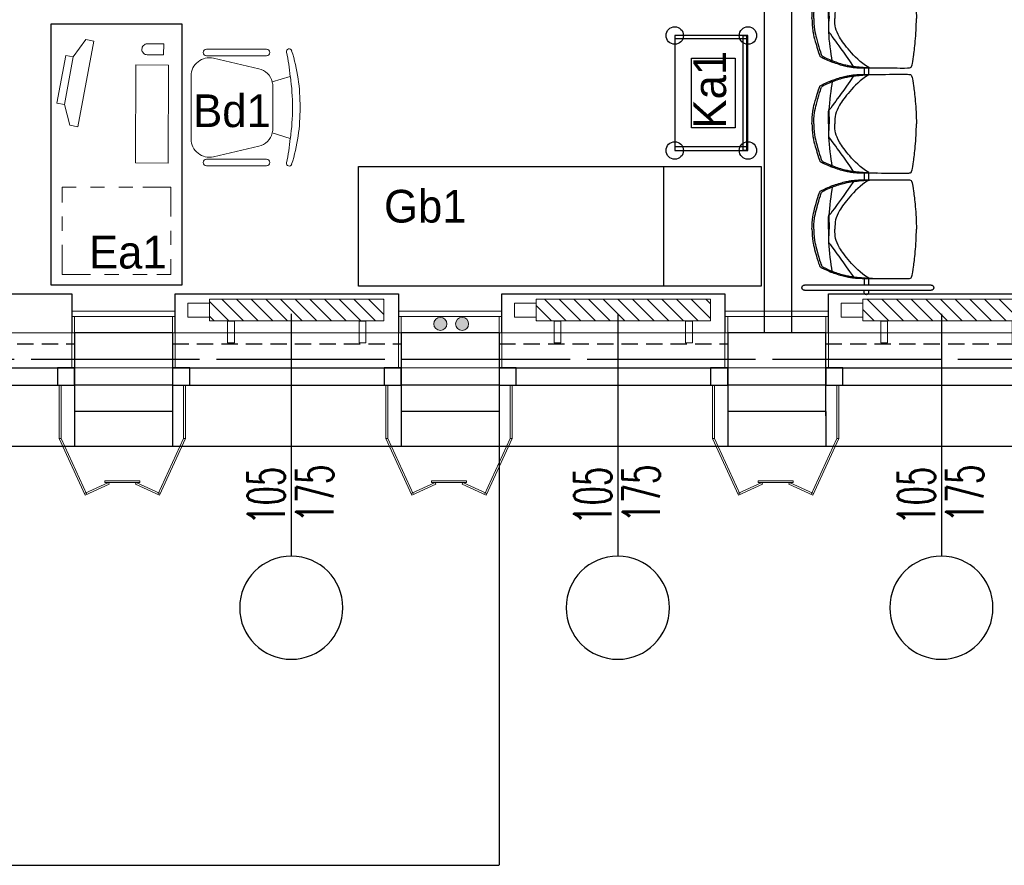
# Model space of a CAD drawing. Header units: millimetres. Extents: x 14495 to 271441, y -21035 to 2232.
# Tile 7 of 227: x 83652 to 84104, y -6971 to -6582. Entities that reach past the tile are written whole.
import ezdxf
from ezdxf.enums import TextEntityAlignment as Align

# ---------------------------------------------------------------- set-up
doc = ezdxf.new("R2010")
doc.units = ezdxf.units.MM
for name, pattern in [('0921-X-AR-20-00-FA$0$DASHED2', [0.375, 0.25, -0.125]), ('DASHDOT', [1, 0.5, -0.25, 0, -0.25]), ('HIDDENX2', [0.75, 0.5, -0.25])]:
    doc.linetypes.add(name, pattern=pattern)
for name, color, linetype in [('-- TECH  SYMBOLE', 1, 'Continuous'), ('-- TECH WYPOSAŻENIE', 2, 'Continuous'), ('72_EGR_BASE_PRIMITIVE', 17, 'Continuous'), ('_1_cienkie', 251, 'Continuous'), ('_A_widok', 1, 'Continuous'), ('a-bloki-drzwi', 52, 'Continuous'), ('a-cienka', 8, 'Continuous'), ('A_bloki-drzwi', 1, 'Continuous'), ('A_BLOKI_KÓŁKO', 1, 'Continuous'), ('A_BLOKI_OPIS', 1, 'Continuous'), ('a_cienka', 8, 'Continuous'), ('A_grzejniki', 34, 'Continuous'), ('A_L przerywana', 251, 'HIDDENX2'), ('A_Lwidok', 1, 'Continuous'), ('A_okładzina HPL', 37, 'Continuous'), ('A_OSIE', 252, 'DASHDOT'), ('A_PROJEKTOWANE', 3, 'Continuous'), ('A_SC_DZIAlOWE', 4, 'Continuous'), ('SH215', 17, 'Continuous'), ('TECH Sprzęt', 1, 'Continuous')]:
    doc.layers.add(name, color=color, linetype=linetype)
for name, color, linetype, lineweight in [('0-c.o.-grzejniki', 34, 'Continuous', 9), ('A_L_CIENKA', 251, 'Continuous', 5), ('A_obudowy G-K', 31, 'Continuous', 0), ('SAN_Przewody powrotne CO na rzucie', 180, 'Continuous', 40), ('SAN_Przewody zasilające CO na rzucie', 20, 'Continuous', 40), ('TECH Sprzęt symbole', 1, 'Continuous', 30), ('TECH Wyp-meble', 1, 'Continuous', 15)]:
    doc.layers.add(name, color=color, linetype=linetype, lineweight=lineweight)
doc.styles.add('cg', font='GOTHIC.TTF')
doc.styles.add('ROMANS', font='romans', dxfattribs={"width": 0.6})

# ---------------------------------------------------------------- blocks, each defined once
blk = doc.blocks.new('fghsdx')
at = {"lineweight": 0}
for p, q in [((-37.08, -19.4), (-25.08, 6.6)), ((-36.19, -19.4), (-24.35, 6.26)), ((-14.42, 0.8), (-25.41, 5.87)), ((-14.08, 1.53), (-25.08, 6.6)), ((-2.07, 1.53), (8.92, 6.6)), ((-1.73, 0.8), (9.26, 5.87)), ((20.04, -19.4), (8.2, 6.26)), ((20.92, -19.4), (8.92, 6.6)), ((-16.15, 0.8), (0, 0.8)), ((-16.15, 0.8), (-16.15, 0)), ((-16.15, 0), (0, 0)), ((-14.42, 0.8), (-14.08, 1.53)), ((-1.73, 0.8), (-2.07, 1.53)), ((0, 0.8), (0, 0)), ((-37.08, -19.4), (-36.19, -19.4)), ((20.92, -19.4), (20.04, -19.4))]:
    blk.add_line(p, q, dxfattribs=at)
blk = doc.blocks.new('mjkk')
at = {"layer": '0-c.o.-grzejniki'}
h = blk.add_hatch(dxfattribs=at)
h.set_pattern_fill('ANSI31', color=256, scale=1.5, angle=-90.0161, style=0)
h.set_pattern_definition([(-135.016127, (-172292.014, 132455.0023), (-3.36664804, 3.36854379), [])])
h.paths.add_polyline_path([(-9.98, -80), (-0.01, -80), (0, 0), (-9.98, 0)])
blk.add_lwpolyline([(-9.98, -80), (-9.98, 0), (0, 0), (-0.01, -80)], close=True, dxfattribs=at)
at = {"layer": '0-c.o.-grzejniki', "ltscale": 2}
for points in [[(10.03, -11.37), (10.03, -8.26), (0.02, -8.26), (0.02, -11.37)], [(10.03, -68.63), (10.03, -71.74), (0.02, -71.74), (0.02, -68.63)], [(-1.75, -80), (-1.75, -90), (-8.23, -90), (-8.23, -80)]]:
    blk.add_lwpolyline(points, close=True, dxfattribs=at)
blk = doc.blocks.new('HJTS')
at = {"color": 8}
blk.add_line((0, 0), (0, 111.34), dxfattribs=at)
at = {"layer": 'A_BLOKI_KÓŁKO', "ltscale": 0.04}
blk.add_circle((0, 135.04), 23.7, dxfattribs=at)
at = {"layer": 'A_BLOKI_OPIS', "style": 'ROMANS'}
for tag, height, width, p in [('O', 20.59, 0.5, (-0.05, 135.67)), ('100', 17.16, 0.6, (-11.49, 86.54)), ('200', 17.16, 0.6, (10.76, 86.54))]:
    blk.add_attdef(tag, text='', height=height, rotation=90, dxfattribs=dict(at, width=width)).set_placement(p, align=Align.MIDDLE)
blk = doc.blocks.new('d1039871-077a-4450-9833-af22de1d2fff')
at = {"layer": '72_EGR_BASE_PRIMITIVE', "color": 2, "lineweight": -3, "extrusion": (9.8583e-15, 1.33565e-17, -1)}
for p, q in [((3105.59, -3098.3), (3105.6, -3097.04)), ((3107.59, -3097.04), (3107.59, -3098.25))]:
    blk.add_line(p, q, dxfattribs=at)
at = {"layer": '72_EGR_BASE_PRIMITIVE', "color": 2, "lineweight": -3, "extrusion": (0, 0, -1)}
for p, q in [((3135.01, -3098.25), (3076.79, -3098.25)), ((3076.79, -3100.63), (3135.01, -3100.63)), ((3135.01, -3299.26), (3076.79, -3299.26)), ((3076.79, -3301.64), (3135.01, -3301.64))]:
    blk.add_line(p, q, dxfattribs=at)
at = {"layer": '72_EGR_BASE_PRIMITIVE', "color": 2, "lineweight": -3}
for p, q in [((3105.59, -3102.84), (3105.59, -3100.63)), ((3107.59, -3102.84), (3107.59, -3100.63)), ((3105.57, -3103.68), (3105.59, -3102.84)), ((3107.61, -3103.69), (3107.59, -3102.84)), ((3105.57, -3152.16), (3105.59, -3151.29)), ((3105.59, -3151.29), (3105.59, -3149)), ((3107.59, -3151.29), (3107.59, -3149)), ((3107.61, -3152.17), (3107.59, -3151.29)), ((3105.57, -3200.4), (3105.59, -3199.57)), ((3105.59, -3199.57), (3105.59, -3197.4)), ((3107.59, -3199.57), (3107.59, -3197.4)), ((3107.61, -3200.41), (3107.59, -3199.57)), ((3105.59, -3248.17), (3105.59, -3245.7)), ((3107.59, -3248.17), (3107.59, -3245.7)), ((3105.57, -3249.1), (3105.59, -3248.17)), ((3107.61, -3249.12), (3107.59, -3248.17)), ((3105.59, -3297.92), (3105.59, -3294.46)), ((3107.59, -3297.92), (3107.59, -3294.46)), ((3105.57, -3299.24), (3105.59, -3297.92)), ((3107.61, -3299.25), (3107.59, -3297.92))]:
    blk.add_line(p, q, dxfattribs=at)
at = {"layer": '72_EGR_BASE_PRIMITIVE', "color": 2, "lineweight": -3, "extrusion": (-9.8583e-15, -1.33565e-17, -1)}
for p, q in [((3105.6, -3302.67), (3105.59, -3301.46)), ((3107.59, -3301.41), (3107.59, -3302.67))]:
    blk.add_line(p, q, dxfattribs=at)
at = {"layer": '72_EGR_BASE_PRIMITIVE', "color": 2, "lineweight": -3, "extrusion": (9.8583e-15, 1.33565e-17, -1)}
blk.add_arc((-3106.59, -3097.19), 1.01, 8.8736, 171.1264, dxfattribs=at)
at = {"layer": '72_EGR_BASE_PRIMITIVE', "color": 2, "lineweight": -3, "extrusion": (0, 0, -1)}
for centre, start, end in [((-3076.79, -3099.44), 270, 90), ((-3135.01, -3099.44), 90, 270), ((-3076.79, -3300.45), 270, 90), ((-3135.01, -3300.45), 90, 270)]:
    blk.add_arc(centre, 1.19, start, end, dxfattribs=at)
at = {"layer": '72_EGR_BASE_PRIMITIVE', "color": 2, "lineweight": -3, "extrusion": (-9.8583e-15, -1.33565e-17, -1)}
blk.add_arc((-3106.59, -3302.51), 1.01, 188.8736, 351.1264, dxfattribs=at)
at = {"layer": 'SH215', "color": 2, "lineweight": -3}
for p, q in [((3112.79, -3103.98), (3112.42, -3104.42)), ((3123.12, -3106.72), (3122.32, -3107.01)), ((3123.12, -3145.94), (3122.32, -3145.65)), ((3112.79, -3148.68), (3112.42, -3148.24)), ((3112.79, -3152.41), (3112.42, -3152.85)), ((3123.12, -3155.16), (3122.32, -3155.44)), ((3123.12, -3194.37), (3122.32, -3194.08)), ((3112.79, -3197.11), (3112.42, -3196.67)), ((3112.79, -3200.66), (3112.42, -3201.1)), ((3123.12, -3203.41), (3122.32, -3203.69)), ((3112.79, -3245.36), (3112.42, -3244.92)), ((3123.12, -3242.62), (3122.32, -3242.33)), ((3112.79, -3249.43), (3112.42, -3249.87)), ((3123.12, -3252.17), (3122.32, -3252.46)), ((3123.12, -3291.38), (3122.32, -3291.1)), ((3112.79, -3294.13), (3112.42, -3293.69))]:
    blk.add_line(p, q, dxfattribs=at)
for points, knots in [([(3131.56, -3126.33), (3131.54, -3122.95), (3131.06, -3119.62), (3130.26, -3116.5), (3128.26, -3109.76), (3127.87, -3109.07), (3127.63, -3108.85), (3126.96, -3108.42), (3123.21, -3106.74), (3122.55, -3106.51), (3119.12, -3105.32), (3116.59, -3104.63), (3114.08, -3104.16), (3112.76, -3103.96), (3110.33, -3103.73), (3107.32, -3103.69), (3088.15, -3103.64), (3086.61, -3103.67), (3086.03, -3103.92), (3085.69, -3104.56), (3084.92, -3108.54), (3084.12, -3115.02), (3083.63, -3122.88), (3083.62, -3126.33)], [0, 0, 0, 0, 1, 2, 3, 4, 5, 6, 7, 8, 9, 10, 11, 12, 13, 14, 15, 16, 17, 18, 19, 20, 20.976413, 20.976413, 20.976413, 20.976413]), ([(3130.72, -3126.33), (3130.71, -3123.22), (3130.22, -3119.89), (3129.42, -3116.77), (3127.43, -3110.03), (3127.03, -3109.34), (3126.79, -3109.12), (3126.12, -3108.69), (3122.37, -3107.01), (3121.72, -3106.78), (3118.28, -3105.59), (3115.9, -3105.01), (3113.9, -3104.61), (3112.41, -3104.41), (3109.56, -3104.08), (3106.95, -3103.89), (3102.15, -3103.68)], [0.000543, 0.000543, 0.000543, 0.000543, 1, 2, 3, 4, 5, 6, 7, 8, 9, 10, 11, 12, 13, 13.718223, 13.718223, 13.718223, 13.718223]), ([(3105.52, -3103.84), (3109.46, -3106.28), (3114.82, -3111.85), (3119.39, -3118.19), (3120.9, -3122.03), (3121.07, -3124.67), (3121.07, -3126.1), (3121.07, -3126.18), (3121.07, -3126.25), (3121.07, -3126.33)], [0.009268, 0.009268, 0.009268, 0.009268, 1, 2, 3, 4, 4, 4, 4.05202, 4.05202, 4.05202, 4.05202]), ([(3112.42, -3104.42), (3117.4, -3111.56), (3121.95, -3117.71), (3123.47, -3119.9), (3123.77, -3120.08)], [0, 0, 0, 0, 1, 1.953119, 1.953119, 1.953119, 1.953119]), ([(3123.94, -3126.33), (3123.94, -3126.31), (3123.94, -3126.28), (3123.94, -3126.26), (3123.94, -3122.34), (3123.92, -3120.85), (3123.88, -3120.16), (3123.84, -3120.01), (3123.82, -3119.98), (3123.79, -3119.97), (3123.77, -3119.99), (3123.77, -3120.14), (3123.74, -3122.54), (3123.74, -3126.26), (3123.74, -3126.28), (3123.74, -3126.31), (3123.74, -3126.33)], [-0.006067, -0.006067, -0.006067, -0.006067, 0, 0, 0, 1, 2, 3, 4, 5, 6, 7, 8, 8, 8, 8.006309, 8.006309, 8.006309, 8.006309]), ([(3131.56, -3126.33), (3131.54, -3129.71), (3131.06, -3133.04), (3130.26, -3136.16), (3128.26, -3142.9), (3127.87, -3143.59), (3127.63, -3143.81), (3126.96, -3144.24), (3123.21, -3145.92), (3122.55, -3146.15), (3119.12, -3147.34), (3116.59, -3148.03), (3114.08, -3148.5), (3112.76, -3148.7), (3110.33, -3148.93), (3107.32, -3148.97), (3088.15, -3149.02), (3086.61, -3148.99), (3086.03, -3148.74), (3085.69, -3148.1), (3084.92, -3144.12), (3084.12, -3137.64), (3083.63, -3129.78), (3083.62, -3126.33)], [0, 0, 0, 0, 1, 2, 3, 4, 5, 6, 7, 8, 9, 10, 11, 12, 13, 14, 15, 16, 17, 18, 19, 20, 20.976413, 20.976413, 20.976413, 20.976413]), ([(3130.72, -3126.33), (3130.71, -3129.44), (3130.22, -3132.77), (3129.42, -3135.89), (3127.43, -3142.63), (3127.03, -3143.32), (3126.79, -3143.54), (3126.12, -3143.97), (3122.37, -3145.65), (3121.72, -3145.88), (3118.28, -3147.07), (3115.9, -3147.65), (3113.9, -3148.05), (3112.41, -3148.25), (3109.56, -3148.58), (3106.95, -3148.77), (3102.15, -3148.98)], [0.000543, 0.000543, 0.000543, 0.000543, 1, 2, 3, 4, 5, 6, 7, 8, 9, 10, 11, 12, 13, 13.718223, 13.718223, 13.718223, 13.718223]), ([(3105.52, -3148.82), (3109.46, -3146.38), (3114.82, -3140.81), (3119.39, -3134.47), (3120.9, -3130.63), (3121.07, -3127.99), (3121.07, -3126.56), (3121.07, -3126.48), (3121.07, -3126.41), (3121.07, -3126.33)], [0.009268, 0.009268, 0.009268, 0.009268, 1, 2, 3, 4, 4, 4, 4.05202, 4.05202, 4.05202, 4.05202]), ([(3123.94, -3126.33), (3123.94, -3126.35), (3123.94, -3126.38), (3123.94, -3126.4), (3123.94, -3130.32), (3123.92, -3131.81), (3123.88, -3132.5), (3123.84, -3132.65), (3123.82, -3132.68), (3123.79, -3132.69), (3123.77, -3132.67), (3123.77, -3132.52), (3123.74, -3130.12), (3123.74, -3126.4), (3123.74, -3126.38), (3123.74, -3126.35), (3123.74, -3126.33)], [-0.006067, -0.006067, -0.006067, -0.006067, 0, 0, 0, 1, 2, 3, 4, 5, 6, 7, 8, 8, 8, 8.006309, 8.006309, 8.006309, 8.006309]), ([(3112.42, -3148.24), (3117.4, -3141.1), (3121.95, -3134.95), (3123.47, -3132.76), (3123.77, -3132.58)], [0, 0, 0, 0, 1, 1.953119, 1.953119, 1.953119, 1.953119]), ([(3131.56, -3174.76), (3131.54, -3171.39), (3131.06, -3168.05), (3130.26, -3164.93), (3128.26, -3158.19), (3127.87, -3157.5), (3127.63, -3157.28), (3126.96, -3156.85), (3123.21, -3155.17), (3122.55, -3154.95), (3119.12, -3153.75), (3116.59, -3153.06), (3114.08, -3152.59), (3112.76, -3152.39), (3110.33, -3152.16), (3107.32, -3152.13), (3088.15, -3152.07), (3086.61, -3152.1), (3086.03, -3152.35), (3085.69, -3152.99), (3084.92, -3156.98), (3084.12, -3163.45), (3083.63, -3171.31), (3083.62, -3174.76)], [0, 0, 0, 0, 1, 2, 3, 4, 5, 6, 7, 8, 9, 10, 11, 12, 13, 14, 15, 16, 17, 18, 19, 20, 20.976413, 20.976413, 20.976413, 20.976413]), ([(3130.72, -3174.76), (3130.71, -3171.65), (3130.22, -3168.32), (3129.42, -3165.2), (3127.43, -3158.46), (3127.03, -3157.77), (3126.79, -3157.55), (3126.12, -3157.12), (3122.37, -3155.44), (3121.72, -3155.22), (3118.28, -3154.02), (3115.9, -3153.44), (3113.9, -3153.04), (3112.41, -3152.84), (3109.56, -3152.51), (3106.95, -3152.33), (3102.15, -3152.11)], [0.000543, 0.000543, 0.000543, 0.000543, 1, 2, 3, 4, 5, 6, 7, 8, 9, 10, 11, 12, 13, 13.718223, 13.718223, 13.718223, 13.718223]), ([(3105.52, -3152.27), (3109.46, -3154.72), (3114.82, -3160.28), (3119.39, -3166.63), (3120.9, -3170.47), (3121.07, -3173.1), (3121.07, -3174.54), (3121.07, -3174.61), (3121.07, -3174.69), (3121.07, -3174.76)], [0.009268, 0.009268, 0.009268, 0.009268, 1, 2, 3, 4, 4, 4, 4.05202, 4.05202, 4.05202, 4.05202]), ([(3112.42, -3152.85), (3117.4, -3159.99), (3121.95, -3166.14), (3123.47, -3168.33), (3123.77, -3168.51)], [0, 0, 0, 0, 1, 1.953119, 1.953119, 1.953119, 1.953119]), ([(3123.94, -3174.76), (3123.94, -3174.74), (3123.94, -3174.71), (3123.94, -3174.69), (3123.94, -3170.77), (3123.92, -3169.28), (3123.88, -3168.59), (3123.84, -3168.44), (3123.82, -3168.41), (3123.79, -3168.4), (3123.77, -3168.42), (3123.77, -3168.57), (3123.74, -3170.97), (3123.74, -3174.69), (3123.74, -3174.71), (3123.74, -3174.74), (3123.74, -3174.76)], [-0.006067, -0.006067, -0.006067, -0.006067, 0, 0, 0, 1, 2, 3, 4, 5, 6, 7, 8, 8, 8, 8.006309, 8.006309, 8.006309, 8.006309]), ([(3131.56, -3174.76), (3131.54, -3178.14), (3131.06, -3181.48), (3130.26, -3184.59), (3128.26, -3191.33), (3127.87, -3192.02), (3127.63, -3192.25), (3126.96, -3192.67), (3123.21, -3194.35), (3122.55, -3194.58), (3119.12, -3195.77), (3116.59, -3196.46), (3114.08, -3196.93), (3112.76, -3197.14), (3110.33, -3197.36), (3107.32, -3197.4), (3088.15, -3197.45), (3086.61, -3197.42), (3086.03, -3197.18), (3085.69, -3196.53), (3084.92, -3192.55), (3084.12, -3186.07), (3083.63, -3178.21), (3083.62, -3174.76)], [0, 0, 0, 0, 1, 2, 3, 4, 5, 6, 7, 8, 9, 10, 11, 12, 13, 14, 15, 16, 17, 18, 19, 20, 20.976413, 20.976413, 20.976413, 20.976413]), ([(3130.72, -3174.76), (3130.71, -3177.87), (3130.22, -3181.21), (3129.42, -3184.32), (3127.43, -3191.06), (3127.03, -3191.75), (3126.79, -3191.97), (3126.12, -3192.4), (3122.37, -3194.08), (3121.72, -3194.31), (3118.28, -3195.5), (3115.9, -3196.09), (3113.9, -3196.48), (3112.41, -3196.68), (3109.56, -3197.01), (3106.95, -3197.2), (3102.15, -3197.41)], [0.000543, 0.000543, 0.000543, 0.000543, 1, 2, 3, 4, 5, 6, 7, 8, 9, 10, 11, 12, 13, 13.718223, 13.718223, 13.718223, 13.718223]), ([(3105.52, -3197.25), (3109.46, -3194.81), (3114.82, -3189.25), (3119.39, -3182.9), (3120.9, -3179.06), (3121.07, -3176.42), (3121.07, -3174.99), (3121.07, -3174.91), (3121.07, -3174.84), (3121.07, -3174.76)], [0.009268, 0.009268, 0.009268, 0.009268, 1, 2, 3, 4, 4, 4, 4.05202, 4.05202, 4.05202, 4.05202]), ([(3123.94, -3174.76), (3123.94, -3174.79), (3123.94, -3174.81), (3123.94, -3174.83), (3123.94, -3178.75), (3123.92, -3180.24), (3123.88, -3180.93), (3123.84, -3181.08), (3123.82, -3181.11), (3123.79, -3181.12), (3123.77, -3181.1), (3123.77, -3180.95), (3123.74, -3178.55), (3123.74, -3174.83), (3123.74, -3174.81), (3123.74, -3174.79), (3123.74, -3174.76)], [-0.006067, -0.006067, -0.006067, -0.006067, 0, 0, 0, 1, 2, 3, 4, 5, 6, 7, 8, 8, 8, 8.006309, 8.006309, 8.006309, 8.006309]), ([(3112.42, -3196.67), (3117.4, -3189.53), (3121.95, -3183.39), (3123.47, -3181.19), (3123.77, -3181.02)], [0, 0, 0, 0, 1, 1.953119, 1.953119, 1.953119, 1.953119]), ([(3131.56, -3223.01), (3131.54, -3219.64), (3131.06, -3216.3), (3130.26, -3213.18), (3128.26, -3206.44), (3127.87, -3205.75), (3127.63, -3205.53), (3126.96, -3205.1), (3123.21, -3203.42), (3122.55, -3203.19), (3119.12, -3202), (3116.59, -3201.31), (3114.08, -3200.84), (3112.76, -3200.64), (3110.33, -3200.41), (3107.32, -3200.37), (3088.15, -3200.32), (3086.61, -3200.35), (3086.03, -3200.6), (3085.69, -3201.24), (3084.92, -3205.22), (3084.12, -3211.7), (3083.63, -3219.56), (3083.62, -3223.01)], [0, 0, 0, 0, 1, 2, 3, 4, 5, 6, 7, 8, 9, 10, 11, 12, 13, 14, 15, 16, 17, 18, 19, 20, 20.976413, 20.976413, 20.976413, 20.976413]), ([(3130.72, -3223.01), (3130.71, -3219.9), (3130.22, -3216.57), (3129.42, -3213.45), (3127.43, -3206.71), (3127.03, -3206.02), (3126.79, -3205.8), (3126.12, -3205.37), (3122.37, -3203.69), (3121.72, -3203.47), (3118.28, -3202.27), (3115.9, -3201.69), (3113.9, -3201.29), (3112.41, -3201.09), (3109.56, -3200.76), (3106.95, -3200.57), (3102.15, -3200.36)], [0.000543, 0.000543, 0.000543, 0.000543, 1, 2, 3, 4, 5, 6, 7, 8, 9, 10, 11, 12, 13, 13.718223, 13.718223, 13.718223, 13.718223]), ([(3105.52, -3200.52), (3109.46, -3202.97), (3114.82, -3208.53), (3119.39, -3214.87), (3120.9, -3218.72), (3121.07, -3221.35), (3121.07, -3222.79), (3121.07, -3222.86), (3121.07, -3222.94), (3121.07, -3223.01)], [0.009268, 0.009268, 0.009268, 0.009268, 1, 2, 3, 4, 4, 4, 4.05202, 4.05202, 4.05202, 4.05202]), ([(3112.42, -3201.1), (3117.4, -3208.24), (3121.95, -3214.39), (3123.47, -3216.58), (3123.77, -3216.76)], [0, 0, 0, 0, 1, 1.953119, 1.953119, 1.953119, 1.953119]), ([(3123.94, -3223.01), (3123.94, -3222.99), (3123.94, -3222.96), (3123.94, -3222.94), (3123.94, -3219.02), (3123.92, -3217.53), (3123.88, -3216.84), (3123.84, -3216.69), (3123.82, -3216.66), (3123.79, -3216.65), (3123.77, -3216.67), (3123.77, -3216.82), (3123.74, -3219.22), (3123.74, -3222.94), (3123.74, -3222.96), (3123.74, -3222.99), (3123.74, -3223.01)], [-0.006067, -0.006067, -0.006067, -0.006067, 0, 0, 0, 1, 2, 3, 4, 5, 6, 7, 8, 8, 8, 8.006309, 8.006309, 8.006309, 8.006309]), ([(3131.56, -3223.01), (3131.54, -3226.39), (3131.06, -3229.73), (3130.26, -3232.84), (3128.26, -3239.58), (3127.87, -3240.27), (3127.63, -3240.49), (3126.96, -3240.92), (3123.21, -3242.6), (3122.55, -3242.83), (3119.12, -3244.02), (3116.59, -3244.71), (3114.08, -3245.18), (3112.76, -3245.38), (3110.33, -3245.61), (3107.32, -3245.65), (3088.15, -3245.7), (3086.61, -3245.67), (3086.03, -3245.42), (3085.69, -3244.78), (3084.92, -3240.8), (3084.12, -3234.32), (3083.63, -3226.46), (3083.62, -3223.01)], [0, 0, 0, 0, 1, 2, 3, 4, 5, 6, 7, 8, 9, 10, 11, 12, 13, 14, 15, 16, 17, 18, 19, 20, 20.976413, 20.976413, 20.976413, 20.976413]), ([(3130.72, -3223.01), (3130.71, -3226.12), (3130.22, -3229.46), (3129.42, -3232.57), (3127.43, -3239.31), (3127.03, -3240), (3126.79, -3240.22), (3126.12, -3240.65), (3122.37, -3242.33), (3121.72, -3242.56), (3118.28, -3243.75), (3115.9, -3244.34), (3113.9, -3244.73), (3112.41, -3244.93), (3109.56, -3245.26), (3106.95, -3245.45), (3102.15, -3245.66)], [0.000543, 0.000543, 0.000543, 0.000543, 1, 2, 3, 4, 5, 6, 7, 8, 9, 10, 11, 12, 13, 13.718223, 13.718223, 13.718223, 13.718223]), ([(3105.52, -3245.5), (3109.46, -3243.06), (3114.82, -3237.5), (3119.39, -3231.15), (3120.9, -3227.31), (3121.07, -3224.67), (3121.07, -3223.24), (3121.07, -3223.16), (3121.07, -3223.09), (3121.07, -3223.01)], [0.009268, 0.009268, 0.009268, 0.009268, 1, 2, 3, 4, 4, 4, 4.05202, 4.05202, 4.05202, 4.05202]), ([(3123.94, -3223.01), (3123.94, -3223.04), (3123.94, -3223.06), (3123.94, -3223.08), (3123.94, -3227), (3123.92, -3228.49), (3123.88, -3229.18), (3123.84, -3229.33), (3123.82, -3229.36), (3123.79, -3229.37), (3123.77, -3229.35), (3123.77, -3229.2), (3123.74, -3226.8), (3123.74, -3223.08), (3123.74, -3223.06), (3123.74, -3223.03), (3123.74, -3223.01)], [-0.006067, -0.006067, -0.006067, -0.006067, 0, 0, 0, 1, 2, 3, 4, 5, 6, 7, 8, 8, 8, 8.006309, 8.006309, 8.006309, 8.006309]), ([(3112.42, -3244.92), (3117.4, -3237.78), (3121.95, -3231.63), (3123.47, -3229.44), (3123.77, -3229.26)], [0, 0, 0, 0, 1, 1.953119, 1.953119, 1.953119, 1.953119]), ([(3131.56, -3271.78), (3131.54, -3268.4), (3131.06, -3265.06), (3130.26, -3261.95), (3128.26, -3255.21), (3127.87, -3254.52), (3127.63, -3254.3), (3126.96, -3253.87), (3123.21, -3252.19), (3122.55, -3251.96), (3119.12, -3250.77), (3116.59, -3250.08), (3114.08, -3249.61), (3112.76, -3249.41), (3110.33, -3249.18), (3107.32, -3249.14), (3088.15, -3249.09), (3086.61, -3249.12), (3086.03, -3249.37), (3085.69, -3250.01), (3084.92, -3253.99), (3084.12, -3260.47), (3083.63, -3268.33), (3083.62, -3271.78)], [0, 0, 0, 0, 1, 2, 3, 4, 5, 6, 7, 8, 9, 10, 11, 12, 13, 14, 15, 16, 17, 18, 19, 20, 20.976413, 20.976413, 20.976413, 20.976413]), ([(3130.72, -3271.78), (3130.71, -3268.67), (3130.22, -3265.33), (3129.42, -3262.22), (3127.43, -3255.48), (3127.03, -3254.79), (3126.79, -3254.57), (3126.12, -3254.14), (3122.37, -3252.46), (3121.72, -3252.23), (3118.28, -3251.04), (3115.9, -3250.45), (3113.9, -3250.06), (3112.41, -3249.86), (3109.56, -3249.53), (3106.95, -3249.34), (3102.15, -3249.13)], [0.000543, 0.000543, 0.000543, 0.000543, 1, 2, 3, 4, 5, 6, 7, 8, 9, 10, 11, 12, 13, 13.718223, 13.718223, 13.718223, 13.718223]), ([(3105.52, -3249.29), (3109.46, -3251.73), (3114.82, -3257.29), (3119.39, -3263.64), (3120.9, -3267.48), (3121.07, -3270.12), (3121.07, -3271.55), (3121.07, -3271.63), (3121.07, -3271.7), (3121.07, -3271.78)], [0.009268, 0.009268, 0.009268, 0.009268, 1, 2, 3, 4, 4, 4, 4.05202, 4.05202, 4.05202, 4.05202]), ([(3112.42, -3249.87), (3117.4, -3257.01), (3121.95, -3263.16), (3123.47, -3265.35), (3123.77, -3265.53)], [0, 0, 0, 0, 1, 1.953119, 1.953119, 1.953119, 1.953119]), ([(3123.94, -3271.78), (3123.94, -3271.75), (3123.94, -3271.73), (3123.94, -3271.71), (3123.94, -3267.79), (3123.92, -3266.3), (3123.88, -3265.61), (3123.84, -3265.46), (3123.82, -3265.43), (3123.79, -3265.42), (3123.77, -3265.44), (3123.77, -3265.59), (3123.74, -3267.99), (3123.74, -3271.71), (3123.74, -3271.73), (3123.74, -3271.75), (3123.74, -3271.78)], [-0.006067, -0.006067, -0.006067, -0.006067, 0, 0, 0, 1, 2, 3, 4, 5, 6, 7, 8, 8, 8, 8.006309, 8.006309, 8.006309, 8.006309]), ([(3131.56, -3271.78), (3131.54, -3275.15), (3131.06, -3278.49), (3130.26, -3281.61), (3128.26, -3288.35), (3127.87, -3289.04), (3127.63, -3289.26), (3126.96, -3289.69), (3123.21, -3291.37), (3122.55, -3291.6), (3119.12, -3292.79), (3116.59, -3293.48), (3114.08, -3293.95), (3112.76, -3294.15), (3110.33, -3294.38), (3107.32, -3294.41), (3088.15, -3294.47), (3086.61, -3294.44), (3086.03, -3294.19), (3085.69, -3293.55), (3084.92, -3289.57), (3084.12, -3283.09), (3083.63, -3275.23), (3083.62, -3271.78)], [0, 0, 0, 0, 1, 2, 3, 4, 5, 6, 7, 8, 9, 10, 11, 12, 13, 14, 15, 16, 17, 18, 19, 20, 20.976413, 20.976413, 20.976413, 20.976413]), ([(3130.72, -3271.78), (3130.71, -3274.89), (3130.22, -3278.22), (3129.42, -3281.34), (3127.43, -3288.08), (3127.03, -3288.77), (3126.79, -3288.99), (3126.12, -3289.42), (3122.37, -3291.1), (3121.72, -3291.32), (3118.28, -3292.52), (3115.9, -3293.1), (3113.9, -3293.5), (3112.41, -3293.7), (3109.56, -3294.03), (3106.95, -3294.22), (3102.15, -3294.43)], [0.000543, 0.000543, 0.000543, 0.000543, 1, 2, 3, 4, 5, 6, 7, 8, 9, 10, 11, 12, 13, 13.718223, 13.718223, 13.718223, 13.718223]), ([(3105.52, -3294.27), (3109.46, -3291.82), (3114.82, -3286.26), (3119.39, -3279.92), (3120.9, -3276.07), (3121.07, -3273.44), (3121.07, -3272), (3121.07, -3271.93), (3121.07, -3271.85), (3121.07, -3271.78)], [0.009268, 0.009268, 0.009268, 0.009268, 1, 2, 3, 4, 4, 4, 4.05202, 4.05202, 4.05202, 4.05202]), ([(3123.94, -3271.78), (3123.94, -3271.8), (3123.94, -3271.83), (3123.94, -3271.85), (3123.94, -3275.77), (3123.92, -3277.26), (3123.88, -3277.95), (3123.84, -3278.1), (3123.82, -3278.13), (3123.79, -3278.14), (3123.77, -3278.12), (3123.77, -3277.97), (3123.74, -3275.57), (3123.74, -3271.85), (3123.74, -3271.83), (3123.74, -3271.8), (3123.74, -3271.78)], [-0.006067, -0.006067, -0.006067, -0.006067, 0, 0, 0, 1, 2, 3, 4, 5, 6, 7, 8, 8, 8, 8.006309, 8.006309, 8.006309, 8.006309]), ([(3112.42, -3293.69), (3117.4, -3286.55), (3121.95, -3280.4), (3123.47, -3278.21), (3123.77, -3278.03)], [0, 0, 0, 0, 1, 1.953119, 1.953119, 1.953119, 1.953119])]:
    blk.add_open_spline(points, degree=3, knots=knots, dxfattribs=at)
for points in [[(3122.32, -3107.01), (3122.8, -3110.26), (3123.68, -3116.34), (3123.81, -3119.98)], [(3122.32, -3145.65), (3122.8, -3142.4), (3123.68, -3136.32), (3123.81, -3132.68)], [(3122.32, -3155.44), (3122.8, -3158.69), (3123.68, -3164.77), (3123.81, -3168.41)], [(3122.32, -3194.08), (3122.8, -3190.83), (3123.68, -3184.75), (3123.81, -3181.12)], [(3122.32, -3203.69), (3122.8, -3206.94), (3123.68, -3213.02), (3123.81, -3216.66)], [(3122.32, -3242.33), (3122.8, -3239.08), (3123.68, -3233), (3123.81, -3229.37)], [(3122.32, -3252.46), (3122.8, -3255.71), (3123.68, -3261.79), (3123.81, -3265.42)], [(3122.32, -3291.1), (3122.8, -3287.85), (3123.68, -3281.77), (3123.81, -3278.13)]]:
    blk.add_open_spline(points, degree=3, dxfattribs=at)
blk = doc.blocks.new('BIUR_LEK_75-120_monit')
at = {"color": 252, "lineweight": 18}
for p, q in [((72.81, 12.19), (112.13, 19.54)), ((112.13, 19.54), (112.82, 15.88)), ((112.82, 15.88), (104.9, 10.13)), ((73.5, 8.53), (72.81, 12.19)), ((104.9, 10.13), (82.95, 6.03)), ((82.95, 6.03), (104.9, 10.13)), ((104.9, 10.13), (105.53, 6.76)), ((82.95, 6.03), (73.5, 8.53)), ((83.59, 2.65), (82.95, 6.03)), ((105.53, 6.76), (83.59, 2.65))]:
    blk.add_line(p, q, dxfattribs=at)
at = {"color": 2, "linetype": 'Continuous'}
blk.add_lwpolyline([(0, 0), (120, 0), (120, 60), (0, 60)], close=True, dxfattribs=at)
at = {"color": 1, "linetype": 'Continuous', "lineweight": 13, "ltscale": 5}
for points in [[(12, 55), (5, 55), (5, 48.5)], [(25, 55), (18.5, 55)], [(45, 42), (45, 55), (31.5, 55)], [(45, 44), (45, 50.5)], [(5, 44), (5, 37.5)], [(45, 31), (45, 37.5)], [(5, 31), (5, 24.5)], [(45, 18), (45, 24.5)], [(5, 18), (5, 5), (18.5, 5)], [(38, 5), (45, 5), (45, 11.5)], [(25, 5), (31.5, 5)]]:
    blk.add_lwpolyline(points, dxfattribs=at)
at = {"color": 252, "lineweight": 18}
blk.add_lwpolyline([(56.1, 53.72), (101.1, 53.93), (101.17, 38.93), (56.17, 38.72)], close=True, dxfattribs=at)
blk.add_lwpolyline([(110.83, 51.65), (105.83, 51.63), (105.86, 44.13, 0.414214), (108.37, 41.64), (108.37, 41.64, 0.414214), (110.86, 44.16)], format="xyb", close=True, dxfattribs=at)
blk = doc.blocks.new('FOTEL do BIURKA')
at = {"color": 2}
for p, q in [((-14.27, 8.03), (-11.71, -0.26)), ((14.27, 8.03), (11.71, -0.26)), ((0, 0), (-9.66, 0)), ((0, 0), (9.66, 0)), ((-17.78, -6.45), (-22.62, -27.28)), ((17.78, -6.45), (22.62, -27.28)), ((-14.51, -37.5), (0, -37.5)), ((14.51, -37.5), (0, -37.5))]:
    blk.add_line(p, q, dxfattribs=at)
at = {"color": 2, "ltscale": 0.7}
for p, q in [((-26.79, -2.94), (-26.79, -30.47)), ((-23.79, -2.94), (-23.79, -30.47)), ((23.79, -2.94), (23.79, -30.47)), ((26.79, -2.94), (26.79, -30.47))]:
    blk.add_line(p, q, dxfattribs=at)
at = {"color": 2}
for centre, radius, start, end in [((-1.1, -70.52), 83.02, 89.2376, 107.5114), ((0, -91.36), 100.41, 90, 98.0662), ((1.1, -70.52), 83.02, 72.4886, 90.7624), ((0, -91.36), 100.41, 81.9338, 90), ((-25.71, 7.51), 1.21, 108.3082, 283.3685), ((3.38, -145.12), 154.17, 96.5758, 100.77), ((-3.38, -145.12), 154.17, 79.23, 83.4242), ((25.71, 7.51), 1.21, 256.6315, 71.6918), ((-9.66, -8.33), 8.33, 90, 103.3032), ((9.66, -8.33), 8.33, 76.6968, 90), ((-9.66, -8.33), 8.33, 104.2415, 166.9068), ((9.66, -8.33), 8.33, 13.0932, 75.7585), ((-14.51, -29.17), 8.33, 166.9068, 270), ((14.51, -29.17), 8.33, 270, 13.0932)]:
    blk.add_arc(centre, radius, start, end, dxfattribs=at)
at = {"color": 2, "ltscale": 0.7}
for centre, start, end in [((-25.29, -2.94), 360, 180), ((-25.29, -2.94), 360, 180), ((25.29, -2.94), 0, 180), ((25.29, -2.94), 0, 180), ((-25.29, -30.47), 180, 360), ((25.29, -30.47), 180, 0)]:
    blk.add_arc(centre, 1.5, start, end, dxfattribs=at)
blk = doc.blocks.new('wózek pod aparat.')
at = {"layer": '-- TECH WYPOSAŻENIE', "color": 1}
for p, q in [((-24.8, 0), (-24.8, 33.6)), ((24.8, 0), (24.8, 33.6))]:
    blk.add_line(p, q, dxfattribs=at)
for points in [[(-26.4, 33.6), (-26.4, 0), (26.4, 0), (26.4, 33.6)], [(-26.4, 0.62), (-26.4, 2.22), (26.4, 2.22), (26.4, 0.62)]]:
    blk.add_lwpolyline(points, close=True, dxfattribs=at)
for centre in [(-26.4, 33.6), (26.4, 33.6), (-26.4, 0), (26.4, 0)]:
    blk.add_circle(centre, 4, dxfattribs=at)

msp = doc.modelspace()

# ---------------------------------------------------------------- hatches: boundary and pattern name
at = {"layer": 'SAN_Przewody powrotne CO na rzucie', "lineweight": 13}
msp.add_hatch(color=256, dxfattribs=at).paths.add_polyline_path([(83858.1, -6722.22, 1), (83852.1, -6722.22, 1)])
at = {"layer": 'SAN_Przewody zasilające CO na rzucie', "lineweight": 13}
msp.add_hatch(color=256, dxfattribs=at).paths.add_polyline_path([(83848.1, -6722.22, 1), (83842.1, -6722.22, 1)])

# ---------------------------------------------------------------- linework, layer by layer
at = {"layer": '_1_cienkie'}
for p, q in [((83872.08, -6750.87), (83872.08, -6970.87)), ((83677.15, -6762.37), (83677.15, -6778.37)), ((83722.15, -6762.37), (83722.15, -6778.37)), ((83827.15, -6762.37), (83827.15, -6778.37)), ((83872.15, -6762.37), (83872.15, -6778.37)), ((83977.08, -6762.37), (83977.08, -6778.37)), ((84022.08, -6762.37), (84022.08, -6778.37)), ((82411.29, -6778.37), (84901.29, -6778.37)), ((82411.29, -6778.37), (84901.29, -6778.37)), ((83527.15, -6970.87), (83871.91, -6970.87))]:
    msp.add_line(p, q, dxfattribs=at)
at = {"layer": '_A_widok'}
for p, q in [((83572.15, -6742.37), (83677.15, -6742.37)), ((83722.15, -6742.37), (83827.15, -6742.37)), ((83872.08, -6742.37), (83977.08, -6742.37)), ((84022.08, -6742.37), (84127.08, -6742.37))]:
    msp.add_line(p, q, dxfattribs=at)
at = {"layer": 'a-cienka'}
for points in [[(83722.15, -6750.37), (83677.15, -6750.37)], [(83872.15, -6750.37), (83827.15, -6750.37)], [(84022.08, -6750.37), (83977.08, -6750.37)]]:
    msp.add_lwpolyline(points, dxfattribs=at)
at = {"layer": 'A_bloki-drzwi'}
for p, q in [((83572.15, -6742.37), (83677.15, -6742.37)), ((83722.15, -6742.37), (83827.15, -6742.37)), ((83872.08, -6742.37), (83977.08, -6742.37)), ((84022.08, -6742.37), (84127.08, -6742.37)), ((83572.15, -6750.37), (83677.15, -6750.37)), ((83722.15, -6750.37), (83827.15, -6750.37)), ((83872.08, -6750.37), (83977.08, -6750.37)), ((84022.08, -6750.37), (84127.08, -6750.37))]:
    msp.add_line(p, q, dxfattribs=at)
for points in [[(83669.28, -6750.37), (83677.15, -6750.37), (83677.15, -6742.37), (83669.28, -6742.37)], [(83722.15, -6750.37), (83730.02, -6750.37), (83730.02, -6742.37), (83722.15, -6742.37)], [(83819.28, -6750.37), (83827.15, -6750.37), (83827.15, -6742.37), (83819.28, -6742.37)], [(83872.08, -6750.37), (83879.95, -6750.37), (83879.95, -6742.37), (83872.08, -6742.37)], [(83969.21, -6750.37), (83977.08, -6750.37), (83977.08, -6742.37), (83969.21, -6742.37)], [(84022.08, -6750.37), (84029.95, -6750.37), (84029.95, -6742.37), (84022.08, -6742.37)]]:
    msp.add_lwpolyline(points, close=True, dxfattribs=at)
at = {"layer": 'a_cienka', "linetype": 'Continuous', "lineweight": 13}
msp.add_line((84876.93, -6742.37), (82755.8, -6742.37), dxfattribs=at)
at = {"layer": 'A_L przerywana', "ltscale": 15}
for p, q in [((83572.08, -6731.37), (83677.15, -6731.37)), ((83722.08, -6731.37), (83827.15, -6731.37)), ((83872.08, -6731.37), (83977.15, -6731.37)), ((84022.01, -6731.37), (84127.08, -6731.37))]:
    msp.add_line(p, q, dxfattribs=at)
at = {"layer": 'A_L_CIENKA'}
for p, q in [((83677.15, -6726.37), (83572.15, -6726.37)), ((83827.15, -6726.37), (83722.15, -6726.37)), ((83977.08, -6726.37), (83872.08, -6726.37)), ((84127.08, -6726.37), (84022.08, -6726.37))]:
    msp.add_line(p, q, dxfattribs=at)
at = {"layer": 'A_Lwidok'}
for points in [[(83573.38, -6726.37), (83573.38, -6708.33), (83675.88, -6708.33), (83675.88, -6726.37)], [(83723.38, -6726.37), (83723.38, -6708.33), (83825.88, -6708.33), (83825.88, -6726.37)], [(83873.31, -6726.37), (83873.31, -6708.33), (83975.81, -6708.33), (83975.81, -6726.37)], [(84023.31, -6726.37), (84023.31, -6708.33), (84125.81, -6708.33), (84125.81, -6726.37)]]:
    msp.add_lwpolyline(points, dxfattribs=at)
at = {"layer": 'A_obudowy G-K', "lineweight": 5}
for p, q in [((83675.81, -6716.37), (83675.81, -6742.37)), ((83723.31, -6716.37), (83723.31, -6742.37)), ((83825.88, -6716.37), (83825.88, -6742.37)), ((83873.38, -6716.37), (83873.38, -6742.37)), ((83975.81, -6716.37), (83975.81, -6742.37)), ((84023.31, -6716.37), (84023.31, -6742.37))]:
    msp.add_line(p, q, dxfattribs=at)
at = {"layer": 'A_obudowy G-K', "linetype": 'Continuous', "lineweight": 5}
for p, q in [((83677.07, -6718.87), (83677.08, -6726.37)), ((83722.06, -6718.87), (83722.05, -6726.37)), ((83827.14, -6718.87), (83827.15, -6726.37)), ((83872.13, -6718.87), (83872.12, -6726.37)), ((83977.07, -6718.87), (83977.08, -6726.37)), ((84022.06, -6718.87), (84022.05, -6726.37))]:
    msp.add_line(p, q, dxfattribs=at)
at = {"layer": 'A_obudowy G-K', "lineweight": 5}
for points in [[(83723.31, -6716.37), (83675.81, -6716.37)], [(83873.38, -6716.37), (83825.88, -6716.37)], [(84023.31, -6716.37), (83975.81, -6716.37)], [(83723.31, -6718.87), (83675.82, -6718.87)], [(83873.38, -6718.87), (83825.89, -6718.87)], [(84023.31, -6718.87), (83975.82, -6718.87)]]:
    msp.add_lwpolyline(points, dxfattribs=at)
at = {"layer": 'A_okładzina HPL', "lineweight": 0}
for p, q in [((83670.08, -6774.87), (83670.08, -6750.87)), ((83670.96, -6774.87), (83670.96, -6750.87)), ((83727.19, -6774.87), (83727.19, -6750.87)), ((83728.08, -6774.87), (83728.08, -6750.87)), ((83820.08, -6774.87), (83820.08, -6750.87)), ((83820.96, -6774.87), (83820.96, -6750.87)), ((83877.19, -6774.87), (83877.19, -6750.87)), ((83878.08, -6774.87), (83878.08, -6750.87)), ((83970.08, -6774.87), (83970.08, -6750.87)), ((83970.96, -6774.87), (83970.96, -6750.87)), ((84027.19, -6774.87), (84027.19, -6750.87)), ((84028.08, -6774.87), (84028.08, -6750.87))]:
    msp.add_line(p, q, dxfattribs=at)
at = {"layer": 'A_OSIE', "ltscale": 85}
for p in [(82295.57, -6738.37), (82670.81, -6738.37)]:
    msp.add_line(p, (86562.29, -6738.37), dxfattribs=at)
at = {"layer": 'A_PROJEKTOWANE'}
for p, q in [((83677.15, -6726.37), (83677.15, -6764.37)), ((83677.15, -6726.37), (83677.15, -6764.37)), ((83722.08, -6726.37), (83722.08, -6764.37)), ((83827.15, -6726.37), (83827.15, -6764.37)), ((83827.15, -6726.37), (83827.15, -6764.37)), ((83872.08, -6726.37), (83872.08, -6764.37)), ((83977.08, -6726.37), (83977.08, -6764.37)), ((83977.08, -6726.37), (83977.08, -6764.37)), ((84022.01, -6726.37), (84022.01, -6764.37))]:
    msp.add_line(p, q, dxfattribs=at)
for points in [[(83722.15, -6726.37), (83677.15, -6726.37)], [(83872.15, -6726.37), (83827.15, -6726.37)], [(84022.08, -6726.37), (83977.08, -6726.37)], [(83722.15, -6762.37), (83677.15, -6762.37)], [(83722.15, -6762.37), (83677.15, -6762.37)], [(83722.15, -6762.37), (83677.15, -6762.37)], [(83872.15, -6762.37), (83827.15, -6762.37)], [(83872.15, -6762.37), (83827.15, -6762.37)], [(83872.15, -6762.37), (83827.15, -6762.37)], [(84022.08, -6762.37), (83977.08, -6762.37)], [(84022.08, -6762.37), (83977.08, -6762.37)], [(84022.08, -6762.37), (83977.08, -6762.37)]]:
    msp.add_lwpolyline(points, dxfattribs=at)
at = {"layer": 'A_SC_DZIAlOWE'}
for p, q in [((83993.79, -6463.87), (83993.79, -6726.37)), ((84006.29, -6463.87), (84006.29, -6726.37))]:
    msp.add_line(p, q, dxfattribs=at)
at = {"layer": 'SAN_Przewody powrotne CO na rzucie', "lineweight": 13}
msp.add_circle((83855.1, -6722.22), 3, dxfattribs=at)
at = {"layer": 'SAN_Przewody zasilające CO na rzucie', "lineweight": 13}
msp.add_circle((83845.1, -6722.22), 3, dxfattribs=at)
at = {"layer": 'TECH Sprzęt'}
msp.add_lwpolyline([(83960.45, -6632.19), (83960.45, -6600.19), (83980.45, -6600.19), (83980.45, -6632.19)], close=True, dxfattribs=at)
at = {"layer": 'TECH Wyp-meble', "color": 1, "lineweight": -3}
msp.add_line((83947.5, -6649.9), (83947.5, -6704.9), dxfattribs=at)
at = {"layer": 'TECH Wyp-meble', "color": 2, "lineweight": -3}
msp.add_lwpolyline([(83992.49, -6704.9), (83807.49, -6704.9), (83807.49, -6649.9), (83992.49, -6649.9)], close=True, dxfattribs=at)

# ---------------------------------------------------------------- block references
at = {"layer": '-- TECH WYPOSAŻENIE', "rotation": 180.0030559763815}
msp.add_blockref('d1039871-077a-4450-9833-af22de1d2fff', (87147.48, -9804.85), dxfattribs=at)
at = {"layer": 'a-bloki-drzwi'}
ref = msp.add_blockref('HJTS', (83776.65, -6717.52), dxfattribs=dict(at, xscale=-1, rotation=180))
ref.add_attrib('100', '105', dxfattribs={"layer": 'A_BLOKI_OPIS', "extrusion": (0, 0, -1), "height": 17.16, "rotation": 90, "style": 'ROMANS', "text_generation_flag": 4, "width": 0.6}).set_placement((-83765.16, -6801.13), align=Align.MIDDLE)
ref.add_attrib('200', '175', dxfattribs={"layer": 'A_BLOKI_OPIS', "extrusion": (0, 0, -1), "height": 17.16, "rotation": 90, "style": 'ROMANS', "text_generation_flag": 4, "width": 0.6}).set_placement((-83787.42, -6800.15), align=Align.MIDDLE)
ref = msp.add_blockref('HJTS', (83926.58, -6717.52), dxfattribs=dict(at, xscale=-1, rotation=180))
ref.add_attrib('100', '105', dxfattribs={"layer": 'A_BLOKI_OPIS', "extrusion": (0, 0, -1), "height": 17.16, "rotation": 90, "style": 'ROMANS', "text_generation_flag": 4, "width": 0.6}).set_placement((-83915.09, -6801.13), align=Align.MIDDLE)
ref.add_attrib('200', '175', dxfattribs={"layer": 'A_BLOKI_OPIS', "extrusion": (0, 0, -1), "height": 17.16, "rotation": 90, "style": 'ROMANS', "text_generation_flag": 4, "width": 0.6}).set_placement((-83937.35, -6800.15), align=Align.MIDDLE)
ref = msp.add_blockref('HJTS', (84075.17, -6717.52), dxfattribs=dict(at, xscale=-1, rotation=180))
ref.add_attrib('100', '105', dxfattribs={"layer": 'A_BLOKI_OPIS', "extrusion": (0, 0, -1), "height": 17.16, "rotation": 90, "style": 'ROMANS', "text_generation_flag": 4, "width": 0.6}).set_placement((-84063.68, -6801.13), align=Align.MIDDLE)
ref.add_attrib('200', '175', dxfattribs={"layer": 'A_BLOKI_OPIS', "extrusion": (0, 0, -1), "height": 17.16, "rotation": 90, "style": 'ROMANS', "text_generation_flag": 4, "width": 0.6}).set_placement((-84085.93, -6800.15), align=Align.MIDDLE)
at = {"layer": 'A_grzejniki', "linetype": 'Continuous', "lineweight": 13, "rotation": 270}
for p in [(83819.17, -6720.87), (83969.1, -6720.87), (84119.1, -6720.87)]:
    msp.add_blockref('mjkk', p, dxfattribs=at)
at = {"layer": 'A_okładzina HPL', "lineweight": 0, "xscale": -1, "rotation": 180}
for p in [(83707.15, -6794.27), (83857.15, -6794.27), (84007.15, -6794.27)]:
    msp.add_blockref('fghsdx', p, dxfattribs=at)
at = {"layer": 'TECH Sprzęt', "color": 8, "linetype": '0921-X-AR-20-00-FA$0$DASHED2', "lineweight": -3, "ltscale": 50, "xscale": -1, "rotation": 270.0000011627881}
msp.add_blockref('BIUR_LEK_75-120_monit', (83666.41, -6704.46), dxfattribs=at)
at = {"layer": 'TECH Sprzęt', "rotation": 90.00000000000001}
msp.add_blockref('wózek pod aparat.', (83986.35, -6616.16), dxfattribs=at)
at = {"layer": 'TECH Wyp-meble', "color": 1, "lineweight": -3, "rotation": 270.0000011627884}
msp.add_blockref('FOTEL do BIURKA', (83768.17, -6622.81), dxfattribs=at)

# ---------------------------------------------------------------- texts
at = {"layer": '-- TECH  SYMBOLE', "color": 1, "style": 'cg'}
for s, p in [('Bd1', (83731.59, -6631.81)), ('Gb1', (83819.24, -6675.66)), ('Ea1', (83683.73, -6696.76))]:
    msp.add_text(s, height=15, dxfattribs=at).set_placement(p)
at = {"layer": 'TECH Sprzęt symbole', "style": 'cg'}
msp.add_text('Ka1', height=15, rotation=90, dxfattribs=at).set_placement((83976.31, -6632.47))

doc.saveas('drawing.dxf')
